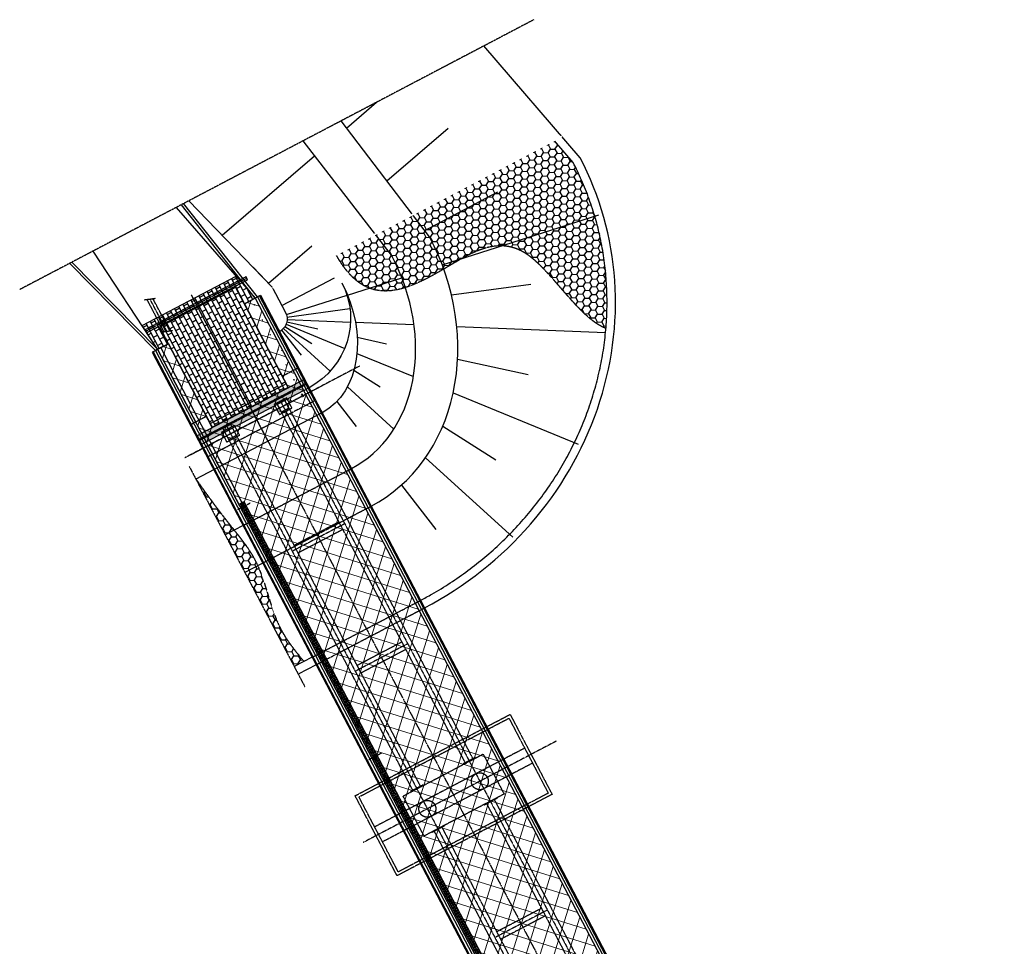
# Model space of a CAD drawing. Header units: millimetres. Extents: x 7531609250 to 7531656825, y 5724136142 to 5724203085.
# Tile 2 of 2: x 7531609250 to 7531644128, y 5724170269 to 5724203085. Entities that reach past the tile are written whole.
import ezdxf

# ---------------------------------------------------------------- set-up
doc = ezdxf.new("R2010")
doc.units = ezdxf.units.MM
doc.set_wipeout_variables(frame=1)
for name, pattern in [('mp3', [6.25, 4.75, -1.5]), ('mp3a', [3.125, 2.25, -0.875]), ('mp7', [13.75, 9.75, -1.5, 1, -1.5]), ('mp7a', [6.875, 4.75, -0.875, 0.375, -0.875])]:
    doc.linetypes.add(name, pattern=pattern)
for name, color, linetype in [('1 cienka', 4, 'Continuous'), ('2 osie 02', 4, 'mp7'), ('2 osie 05', 4, 'mp7a'), ('3 przerywana 02', 6, 'mp3'), ('3 przerywana 05', 6, 'mp3a'), ('4 opis', 3, 'Continuous'), ('4 średnia', 3, 'Continuous'), ('9 kreskowanie', 8, 'Continuous')]:
    doc.layers.add(name, color=color, linetype=linetype)
doc.layers.add('6 pomoc 01', color=1, linetype='Continuous', plot=False)
doc.layers.add('7 view', color=1, linetype='Continuous', plot=False)
doc.layers.add('D-hatch-ciag-pieszo-rowerowy', color=7, linetype='Continuous', lineweight=13, true_color=0xff9f80)

# ---------------------------------------------------------------- blocks, each defined once
blk = doc.blocks.new('grodzice3')
at = {"layer": '3 przerywana 05'}
for p, q in [((-1567935364.795106, 9319626033.352119), (-1567935374.585951, 9319626043.129972)), ((-1567937239.295634, 9319625939.991434), (-1567937259.295633, 9319625939.991434)), ((-1567937259.295633, 9319625939.991434), (-1567937239.295633, 9319625939.991432)), ((-1567937249.295633, 9319625929.991436), (-1567937249.295634, 9319625949.991434)), ((-1567937249.295633, 9319625949.991434), (-1567937249.295633, 9319625929.991436)), ((-1567936639.295634, 9319625939.991434), (-1567936659.295634, 9319625939.991432)), ((-1567936649.295634, 9319625929.991432), (-1567936649.295635, 9319625949.991432)), ((-1567936039.295634, 9319625939.991436), (-1567936059.295635, 9319625939.991432)), ((-1567936049.295634, 9319625949.991432), (-1567936049.295633, 9319625929.991434)), ((-1567935439.295633, 9319625939.991432), (-1567935459.295633, 9319625939.991436)), ((-1567935449.295632, 9319625949.991432), (-1567935449.295633, 9319625929.991436)), ((-1567934839.295632, 9319625939.991432), (-1567934859.295631, 9319625939.991434)), ((-1567934849.29563, 9319625949.991434), (-1567934849.295631, 9319625929.991434)), ((-1567934259.29563, 9319625939.991438), (-1567934239.29563, 9319625939.991436)), ((-1567934239.295628, 9319625939.991436), (-1567934259.295629, 9319625939.99144)), ((-1567934239.295631, 9319625939.991434), (-1567934259.295629, 9319625939.991438)), ((-1567934249.295628, 9319625949.991436), (-1567934249.295632, 9319625929.991436)), ((-1567934249.29563, 9319625949.991438), (-1567934249.29563, 9319625929.991436)), ((-1567933659.29563, 9319625939.991438), (-1567933639.295629, 9319625939.991438)), ((-1567933639.295627, 9319625939.991438), (-1567933659.295628, 9319625939.99144)), ((-1567933639.295628, 9319625939.991434), (-1567933659.295627, 9319625939.991436)), ((-1567933649.29563, 9319625949.991438), (-1567933649.29563, 9319625929.991438)), ((-1567933649.295627, 9319625949.991438), (-1567933649.29563, 9319625929.991438)), ((-1567933649.295627, 9319625949.991434), (-1567933649.295627, 9319625929.991434)), ((-1567933613.818454, 9319625933.636427), (-1567933593.818452, 9319625933.636427)), ((-1567933613.818452, 9319625933.636429), (-1567933593.818452, 9319625933.636429)), ((-1567933613.818452, 9319625933.636429), (-1567933593.818452, 9319625933.636429)), ((-1567933603.818453, 9319625943.636429), (-1567933603.818453, 9319625923.636429)), ((-1567933603.818453, 9319625943.636429), (-1567933603.818453, 9319625923.636429)), ((-1567933603.818453, 9319625943.636427), (-1567933603.818453, 9319625923.636427)), ((-1567933593.818453, 9319625333.636431), (-1567933613.818453, 9319625333.636429)), ((-1567933603.818454, 9319625343.636431), (-1567933603.818452, 9319625323.636429)), ((-1567933613.818453, 9319624733.636431), (-1567933593.818453, 9319624733.636429)), ((-1567933593.818453, 9319624733.636429), (-1567933613.818453, 9319624733.636429)), ((-1567933603.818453, 9319624743.636429), (-1567933603.818454, 9319624723.636429)), ((-1567933603.818453, 9319624723.636429), (-1567933603.818452, 9319624743.636429)), ((-1567933613.818454, 9319624133.636429), (-1567933593.818454, 9319624133.636429)), ((-1567933603.818454, 9319624143.636429), (-1567933603.818455, 9319624123.636429)), ((-1567933613.818453, 9319623533.636429), (-1567933593.818454, 9319623533.636427)), ((-1567933603.818455, 9319623543.636427), (-1567933603.818454, 9319623523.636427)), ((-1567933593.818455, 9319622933.636427), (-1567933613.818455, 9319622933.636427)), ((-1567933603.818455, 9319622943.636427), (-1567933603.818455, 9319622923.636427)), ((-1567937220.173467, 9319622288.159246), (-1567937200.173465, 9319622288.159248)), ((-1567937200.173465, 9319622288.15925), (-1567937220.173466, 9319622288.159248)), ((-1567937210.173465, 9319622278.159248), (-1567937210.173466, 9319622298.159248)), ((-1567937210.173464, 9319622298.159248), (-1567937210.173465, 9319622278.159248)), ((-1567936600.173466, 9319622288.159248), (-1567936620.173465, 9319622288.159246)), ((-1567936610.173465, 9319622278.159248), (-1567936610.173465, 9319622298.159246)), ((-1567936000.173466, 9319622288.15925), (-1567936020.173465, 9319622288.159248)), ((-1567936010.173465, 9319622298.159248), (-1567936010.173465, 9319622278.159248)), ((-1567935400.173465, 9319622288.15925), (-1567935420.173464, 9319622288.159248)), ((-1567935410.173464, 9319622298.159248), (-1567935410.173464, 9319622278.15925)), ((-1567934800.173463, 9319622288.159246), (-1567934820.173463, 9319622288.15925)), ((-1567934810.173462, 9319622298.159246), (-1567934810.173463, 9319622278.159248)), ((-1567934200.173462, 9319622288.159252), (-1567934220.173462, 9319622288.15925)), ((-1567934210.173462, 9319622298.15925), (-1567934210.173463, 9319622278.15925)), ((-1567933600.17346, 9319622288.159252), (-1567933620.17346, 9319622288.159252)), ((-1567933600.17346, 9319622288.15925), (-1567933620.173459, 9319622288.159252)), ((-1567933593.818454, 9319622333.636427), (-1567933613.818455, 9319622333.636427)), ((-1567933610.17346, 9319622298.159252), (-1567933610.17346, 9319622278.159252)), ((-1567933610.173459, 9319622298.15925), (-1567933610.17346, 9319622278.15925)), ((-1567933603.818455, 9319622323.636427), (-1567933603.818455, 9319622343.636427)), ((-1567933603.818454, 9319622323.636427), (-1567933603.818454, 9319622343.636427))]:
    blk.add_line(p, q, dxfattribs=at)
at = {"layer": '3 przerywana 05', "ltscale": 10}
for p, q in [((-1567933636.014963, 9319625943.104574), (-1567933616.014962, 9319625943.104574)), ((-1567933626.014963, 9319625953.104574), (-1567933626.014964, 9319625933.104574)), ((-1567933590.705315, 9319622310.355762), (-1567933610.705315, 9319622310.355762)), ((-1567933600.705315, 9319622320.355762), (-1567933600.705315, 9319622300.355762))]:
    blk.add_line(p, q, dxfattribs=at)
at = {"layer": '3 przerywana 05'}
for points in [[(-1567933620.071012, 9319625958.530649, -0.4142131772), (-1567933627.142076, 9319625958.530651), (-1567933629.479911, 9319625960.868483, 0.1989121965), (-1567933636.550974, 9319625963.797411), (-1567933644.81103, 9319625963.797411, 0.2179860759), (-1567933665.473645, 9319625954.339676, 0.1586562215), (-1567933668.46981, 9319625947.205244), (-1567933668.737525, 9319625943.983408, 0.3763307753), (-1567933659.32662, 9319625931.263315), (-1567933651.662694, 9319625929.598116, 0.0974629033), (-1567933649.346042, 9319625929.552612), (-1567933647.055716, 9319625929.956785, 0.6248209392), (-1567933645.817352, 9319625934.276608), (-1567933659.364716, 9319625946.47471, -0.4363728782), (-1567933659.419077, 9319625950.140009, -0.1070658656), (-1567933652.305315, 9319625954.495417, -0.270567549), (-1567933632.805598, 9319625950.696249, -0.2157295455), (-1567933627.706547, 9319625939.428097), (-1567933627.706549, 9319625927.259378, 0.3901350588), (-1567933616.700247, 9319625915.300592), (-1567933607.892545, 9319625914.568731, 0.3763307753), (-1567933595.172452, 9319625923.979633), (-1567933593.507252, 9319625931.64356, 0.0974629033), (-1567933593.461749, 9319625933.960213), (-1567933593.865923, 9319625936.25054, 0.6248209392), (-1567933598.185743, 9319625937.488901), (-1567933610.383844, 9319625923.941538, -0.4363728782), (-1567933614.049143, 9319625923.887175, -0.3888992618), (-1567933614.605386, 9319625950.500654, -0.2106957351), (-1567933603.626111, 9319625955.596924), (-1567933588.238302, 9319625955.596924), (-1567933585.156546, 9319625955.596924, 0.4142135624), (-1567933583.156546, 9319625957.596926), (-1567933583.156545, 9319625961.797407, 0.4142135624), (-1567933585.156545, 9319625963.797409), (-1567933610.662111, 9319625963.797409, 0.1989121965), (-1567933617.733176, 9319625960.868483)], [(-1567933585.279239, 9319622304.411812, -0.4142131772), (-1567933585.279238, 9319622311.482876), (-1567933582.941406, 9319622313.820711, 0.1989121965), (-1567933580.012478, 9319622320.891775), (-1567933580.012478, 9319622329.151831, 0.2179860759), (-1567933589.470213, 9319622349.814445, 0.1586562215), (-1567933596.604647, 9319622352.81061), (-1567933599.826481, 9319622353.078325, 0.3763307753), (-1567933612.546574, 9319622343.667419), (-1567933614.211772, 9319622336.003492, 0.0974629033), (-1567933614.257277, 9319622333.68684), (-1567933613.853103, 9319622331.396517, 0.6248209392), (-1567933609.533281, 9319622330.158152), (-1567933597.33518, 9319622343.705517, -0.4363728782), (-1567933593.669881, 9319622343.759876, -0.1070658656), (-1567933589.314472, 9319622336.646116, -0.270567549), (-1567933593.113639, 9319622317.146399, -0.2157295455), (-1567933604.381791, 9319622312.047346), (-1567933616.550509, 9319622312.047346, 0.3901350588), (-1567933628.509295, 9319622301.041044), (-1567933629.241159, 9319622292.233343, 0.3763307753), (-1567933619.830254, 9319622279.51325), (-1567933612.166327, 9319622277.848051, 0.0974629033), (-1567933609.849674, 9319622277.802547), (-1567933607.559349, 9319622278.206722, 0.6248209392), (-1567933606.320986, 9319622282.526543), (-1567933619.868351, 9319622294.724644, -0.4363728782), (-1567933619.922711, 9319622298.389944, -0.3888992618), (-1567933593.309233, 9319622298.946184, -0.2106957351), (-1567933588.212963, 9319622287.966911), (-1567933588.212962, 9319622272.579102), (-1567933588.212964, 9319622269.497347, 0.4142135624), (-1567933586.212963, 9319622267.497347), (-1567933582.012478, 9319622267.497347, 0.4142135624), (-1567933580.012478, 9319622269.497347), (-1567933580.012478, 9319622295.002913, 0.1989121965), (-1567933582.941405, 9319622302.073975)]]:
    blk.add_lwpolyline(points, format="xyb", close=True, dxfattribs=at)
blk = doc.blocks.new('Przyczółek widok z góry 1')
at = {"layer": '3 przerywana 05'}
for p, q in [((-950, 2130), (-950, 1520)), ((-340, 2130), (-340, -2130)), ((350, 2130), (350, -2130)), ((-650, 1520), (-650, -1520)), ((-950, -2130), (-950, -1520))]:
    blk.add_line(p, q, dxfattribs=at)
for points in [[(-4510, -1520), (-510, -1520), (-510, 1520), (-4510, 1520)], [(200, 1300), (-200, 1300), (-200, 800), (200, 800)], [(150, 1200), (-150, 1200), (-150, 900), (150, 900)], [(200, -1300), (-200, -1300), (-200, -800), (200, -800)], [(150, -1200), (-150, -1200), (-150, -900), (150, -900)]]:
    blk.add_lwpolyline(points, close=True, dxfattribs=at)
at = {"layer": '4 średnia'}
blk.add_lwpolyline([(350, 2130), (-3850, 2130), (-3850, 1520), (-500, 1520), (-500, -1520), (-3850, -1520), (-3850, -2130), (350, -2130)], dxfattribs=at)
at = {"layer": '6 pomoc 01'}
for p, q in [((0, -2630), (0, 2630)), ((-5010, 0), (850, 0))]:
    blk.add_line(p, q, dxfattribs=at)
at = {"layer": '7 view'}
blk.add_blockref('grodzice3', (1567933604, -9319624114), dxfattribs=at)

msp = doc.modelspace()

# ---------------------------------------------------------------- hatches: boundary and pattern name
at = {"layer": '9 kreskowanie'}
h = msp.add_hatch(dxfattribs=at)
h.set_pattern_fill('HONEY', color=256, scale=50, angle=-62.3131469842)
h.set_pattern_definition([(297.68685, (7531536604.41, 5724231644.23), (232.38206, -146.98049), [158.75, -317.5]), (57.68685, (7531536604.41, 5724231644.23), (11.0978, 274.73901), [158.75, -317.5]), (357.68685, (7531536604.41, 5724231644.23), (243.47987, 127.75853), [-317.5, 158.75])])
edge = h.paths.add_edge_path()
edge.add_spline(control_points=[(7531620472.098814, 5724194736.494178), (7531621562.922701, 5724192801.387541), (7531623742.423171, 5724193852.533353), (7531627064.91668, 5724195997.948049), (7531629085.189776, 5724192501.767099), (7531630016.951807, 5724192152.242432)], knot_values=[1179.8737620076, 1179.8737620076, 1179.8737620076, 1179.8737620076, 6461.6108624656, 9680.0497788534, 12535.6787888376, 12535.6787888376, 12535.6787888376, 12535.6787888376], degree=3, periodic=0)
edge.add_spline(control_points=[(7531630016.951807, 5724192152.242432), (7531630025.870574, 5724192258.001103), (7531630033.269789, 5724192363.798496), (7531630052.627804, 5724192712.30717), (7531630058.094601, 5724192955.009484), (7531630052.985186, 5724193439.40886), (7531630042.40899, 5724193681.105796), (7531630005.264405, 5724194162.516847), (7531629978.696039, 5724194402.230839), (7531629909.681599, 5724194878.708044), (7531629867.235553, 5724195115.471139), (7531629766.643129, 5724195585.091826), (7531629708.496785, 5724195817.949306), (7531629576.74307, 5724196278.820771), (7531629503.135738, 5724196506.834648), (7531629340.760164, 5724196957.10103), (7531629251.991966, 5724197179.353429), (7531629062.163981, 5724197611.489207), (7531628961.485461, 5724197821.543918), (7531628853.980507, 5724198028.04123)], knot_values=[5.7433612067, 5.7433612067, 5.7433612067, 5.7433612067, 5.7711835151, 5.7711835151, 5.8350128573, 5.8350128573, 5.8988421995, 5.8988421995, 5.9626715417, 5.9626715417, 6.0265008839, 6.0265008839, 6.0903302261, 6.0903302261, 6.1541595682, 6.1541595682, 6.2179889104, 6.2179889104, 6.2801525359, 6.2801525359, 6.2801525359, 6.2801525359], degree=3, periodic=0)
edge.add_line((7531628853.980507, 5724198028.04123), (7531628197.586224, 5724198790.204725))
edge.add_line((7531628197.586224, 5724198790.204726), (7531620472.098814, 5724194736.494179))
h = msp.add_hatch(dxfattribs=at)
h.set_pattern_fill('AR-B816', color=256, scale=0.8, angle=-62.3131469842)
h.set_pattern_definition([(297.68685, (7531558735.4, 5724243256.79), (143.94692, 75.5317), []), (27.68685, (7531558735.4, 5724243256.79), (68.41523, 219.47862), [162.56, -162.56])])
h.paths.add_polyline_path([(7531616913.999596, 5724193998.796816), (7531617588.513578, 5724193223.422023), (7531617207.747418, 5724193023.626759), (7531618764.287642, 5724190057.200873), (7531616072.366838, 5724188644.698701), (7531614515.826615, 5724191611.124586), (7531614135.062547, 5724191411.330419), (7531613583.719017, 5724192251.335096)])
h = msp.add_hatch(dxfattribs=at)
h.set_pattern_fill('LINE', color=256, scale=252, angle=27.6868530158)
h.set_pattern_definition([(27.68685, (7531558566.7, 5724243578.3), (-371.7576, 708.489), [])])
h.paths.add_polyline_path([(7531628156.770808, 5724173556.101969), (7531617783.323637, 5724193325.642575), (7531617747.902579, 5724193307.056471), (7531628118.561464, 5724173542.832334)])
h = msp.add_hatch(dxfattribs=at)
h.set_pattern_fill('LINE', color=256, scale=252, angle=27.6868530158)
h.set_pattern_definition([(27.68685, (7531554759.04, 5724241580.36), (-371.7576, 708.489), [])])
h.paths.add_polyline_path([(7531624349.118625, 5724171558.154266), (7531613975.671453, 5724191327.694874), (7531613940.250397, 5724191309.108769), (7531624310.909281, 5724171544.884632)])
at = {"layer": '9 kreskowanie', "true_color": 0xadadad}
h = msp.add_hatch(dxfattribs=at)
h.set_pattern_fill('TRIANG', color=253, scale=7, angle=-62.3131469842)
h.set_pattern_definition([(357.68685, (7531563296.965, 5724244358.52), (35.640874, 56.349656), [33.3375, -33.3375]), (57.68685, (7531563296.965, 5724244358.52), (-30.979797, 59.04073), [33.3375, -33.3375]), (297.68685, (7531563314.786, 5724244386.697), (66.62067, -2.691074), [33.3375, -33.3375])])
h.paths.add_polyline_path([(7531615774.530347, 5724188093.161415), (7531615616.553223, 5724188394.231553), (7531615536.858067, 5724188352.413985), (7531615694.835281, 5724188051.343895)])
h.paths.add_polyline_path([(7531619229.394301, 5724190289.958156), (7531619387.371426, 5724189988.888016), (7531619467.066409, 5724190030.705493), (7531619309.089191, 5724190331.775584)])
h.paths.add_polyline_path([(7531619307.676402, 5724189947.070518), (7531619149.699277, 5724190248.140656), (7531615696.248246, 5724188436.049052), (7531615854.22537, 5724188134.978914)])
at = {"layer": '9 kreskowanie'}
h = msp.add_hatch(dxfattribs=at)
h.set_pattern_fill('HONEY', color=256, scale=50, angle=-62.3131469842)
h.set_pattern_definition([(297.68685, (7531558735.4, 5724243256.79), (232.38206, -146.98049), [158.75, -317.5]), (57.68685, (7531558735.4, 5724243256.79), (11.0978, 274.73901), [158.75, -317.5]), (357.68685, (7531558735.4, 5724243256.79), (243.47987, 127.75853), [-317.5, 158.75])])
h.paths.add_polyline_path([(7531617679.384003, 5724183750.268707), (7531617666.352206, 5724183779.504813), (7531617622.006161, 5724183872.633343), (7531617575.160591, 5724183964.421453), (7531617525.726264, 5724184054.819744), (7531617473.867994, 5724184143.915342), (7531617419.782356, 5724184231.812443), (7531617363.665919, 5724184318.615239), (7531617305.715259, 5724184404.427924), (7531617246.126944, 5724184489.354691), (7531617185.097548, 5724184573.499734), (7531617122.823645, 5724184656.967247), (7531617059.501803, 5724184739.861423), (7531616995.328599, 5724184822.286456), (7531616930.500602, 5724184904.346539), (7531616865.214385, 5724184986.145865), (7531616847.776172, 5724185007.865932), (7531616527.288786, 5724184839.70009), (7531617224.247095, 5724183511.449694)])
h.paths.add_polyline_path([(7531616847.776172, 5724185007.865932), (7531616799.66652, 5724185067.78863), (7531616734.053579, 5724185149.379025), (7531616668.572136, 5724185231.021245), (7531616603.41876, 5724185312.819482), (7531616538.749459, 5724185394.856607), (7531616474.570127, 5724185477.136584), (7531616410.851941, 5724185559.645125), (7531616347.56608, 5724185642.367948), (7531616284.683723, 5724185725.290765), (7531616222.176048, 5724185808.399291), (7531616160.014233, 5724185891.679242), (7531616098.169456, 5724185975.116331), (7531616036.612897, 5724186058.696274), (7531615975.315732, 5724186142.404785), (7531615914.249141, 5724186226.227579), (7531615853.384301, 5724186310.150371), (7531615792.692391, 5724186394.158874), (7531615732.14459, 5724186478.238804), (7531615671.712076, 5724186562.375875), (7531615611.366027, 5724186646.555802), (7531615551.077621, 5724186730.7643), (7531615490.818037, 5724186814.987084), (7531616527.288786, 5724184839.70009)])
h.paths.add_polyline_path([(7531619329.307162, 5724180359.334913), (7531619259.654007, 5724180438.044909), (7531619190.914758, 5724180517.259337), (7531619123.216645, 5724180597.048426), (7531619056.6869, 5724180677.482398), (7531618991.452754, 5724180758.63148), (7531618927.641438, 5724180840.565899), (7531618865.380183, 5724180923.35588), (7531618804.796222, 5724181007.071648), (7531618746.016785, 5724181091.783428), (7531618689.169102, 5724181177.561448), (7531618634.380405, 5724181264.475932), (7531618581.777927, 5724181352.597107), (7531618531.488897, 5724181441.995197), (7531618483.640547, 5724181532.740429), (7531618438.312031, 5724181624.876723), (7531618395.357315, 5724181718.324797), (7531618354.56449, 5724181812.969322), (7531618315.721639, 5724181908.694968), (7531618278.616843, 5724182005.386403), (7531618243.038186, 5724182102.928297), (7531618208.773749, 5724182201.205318), (7531618175.611617, 5724182300.102137), (7531618143.33987, 5724182399.50342), (7531618111.746593, 5724182499.293837), (7531618080.619866, 5724182599.358057), (7531618049.747774, 5724182699.58075), (7531618018.918399, 5724182799.846582), (7531617987.919822, 5724182900.040225), (7531617956.540126, 5724183000.046346), (7531617924.567395, 5724183099.749615), (7531617891.78971, 5724183199.034699), (7531617857.995154, 5724183297.78627), (7531617822.971811, 5724183395.888995), (7531617786.507762, 5724183493.227543), (7531617748.391089, 5724183589.686583), (7531617708.409877, 5724183685.150784), (7531617679.384003, 5724183750.268707), (7531617224.247095, 5724183511.449694), (7531618975.606313, 5724180173.741333)])
h = msp.add_hatch(dxfattribs=at)
h.set_pattern_fill('LINE', color=256, scale=15, angle=27.6868530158)
h.set_pattern_definition([(27.686853, (7531558735.4, 5724243256.785), (-22.128426, 42.17195), [])])
h.paths.add_polyline_path([(7531637648.229317, 5724146707.961889), (7531637781.047162, 5724146777.653945), (7531617188.286689, 5724186022.98943), (7531617055.461649, 5724185953.293599)])
at = {"layer": 'D-hatch-ciag-pieszo-rowerowy'}
h = msp.add_hatch(dxfattribs=at)
h.set_pattern_fill('ANSI37', color=256, scale=150, angle=-62.3131469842, style=0)
h.set_pattern_definition([(342.68685, (7531558735.4, 5724243256.8), (141.7291, 454.6723), []), (72.68685, (7531558735.4, 5724243256.8), (-454.6723, 141.7291), [])])
h.paths.add_polyline_path([(7531614135.062547, 5724191411.330419), (7531614515.826615, 5724191611.124586), (7531616072.366838, 5724188644.698701), (7531618764.287642, 5724190057.200873), (7531617207.747418, 5724193023.626759), (7531617588.513578, 5724193223.422023), (7531643933.522227, 5724143015.54901), (7531643552.771472, 5724142815.761829), (7531641996.231249, 5724145782.187715), (7531639304.310446, 5724144369.685541), (7531640860.850669, 5724141403.259656), (7531640480.071197, 5724141203.457406)])

# ---------------------------------------------------------------- linework, layer by layer
at = {"layer": '1 cienka'}
for p, q in [((7531617588.513578, 5724193223.422023), (7531614977.705539, 5724196532.423881)), ((7531617668.208602, 5724193265.239522), (7531615057.400562, 5724196574.241379)), ((7531614055.367523, 5724191369.51292), (7531611020.585714, 5724194456.25473)), ((7531614135.062547, 5724191411.330419), (7531611100.280739, 5724194498.072229))]:
    msp.add_line(p, q, dxfattribs=at)
for points in [[(7531617783.323637, 5724193325.642575), (7531644128.332286, 5724143117.769563)], [(7531614135.062547, 5724191411.330419), (7531614515.826615, 5724191611.124586), (7531616072.366838, 5724188644.698701), (7531618764.287642, 5724190057.200873), (7531617207.747418, 5724193023.626759), (7531617588.513578, 5724193223.422023), (7531643933.522227, 5724143015.54901), (7531643552.771472, 5724142815.761829), (7531641996.231249, 5724145782.187715), (7531639304.310446, 5724144369.685541), (7531640860.850669, 5724141403.259656), (7531640480.071197, 5724141203.457406), (7531614135.062547, 5724191411.330419)], [(7531617588.513578, 5724193223.422023), (7531643933.522227, 5724143015.54901)], [(7531617668.208602, 5724193265.239522), (7531644013.217252, 5724143057.366508)], [(7531613940.252488, 5724191309.109867), (7531640285.261138, 5724141101.236854)], [(7531614055.367523, 5724191369.51292), (7531640400.376172, 5724141161.639908)], [(7531614135.062547, 5724191411.330419), (7531640480.071197, 5724141203.457406)], [(7531637781.059203, 5724146777.660263), (7531637648.222122, 5724146707.958114), (7531617055.461649, 5724185953.293599), (7531617188.286689, 5724186022.98943), (7531637781.047162, 5724146777.653945)]]:
    msp.add_lwpolyline(points, dxfattribs=at)
at = {"layer": '2 osie 02'}
msp.add_line((7531615322.805924, 5724193344.555979), (7531642745.778878, 5724141082.323398), dxfattribs=at)
at = {"layer": '2 osie 05'}
for p, q in [((7531617297.359812, 5724193928.920028), (7531613719.938745, 5724192051.778982)), ((7531621281.19663, 5724190813.21844), (7531615095.875023, 5724187567.662256)), ((7531617417.574047, 5724185962.639152), (7531616974.823915, 5724185730.319715)), ((7531620764.212621, 5724185234.212914), (7531618904.662065, 5724184258.471281)), ((7531622994.480514, 5724180983.81233), (7531621134.929957, 5724180008.070697)), ((7531628250.776829, 5724177530.712959), (7531621421.926675, 5724173947.485076)), ((7531622064.157432, 5724177107.273539), (7531621621.4073, 5724176874.954102)), ((7531627942.887676, 5724171553.236178), (7531626083.33712, 5724170577.494545))]:
    msp.add_line(p, q, dxfattribs=at)
for points in [[(7531614465.813, 5724192050.774367), (7531613866.184879, 5724193193.534673)], [(7531618487.494734, 5724189573.169602), (7531641487.104984, 5724145740.900416)], [(7531616581.479817, 5724188685.97896), (7531639627.554428, 5724144765.158783)], [(7531617121.874169, 5724185988.141515), (7531637714.633743, 5724146742.805558)]]:
    msp.add_lwpolyline(points, dxfattribs=at)
at = {"layer": '3 przerywana 02'}
msp.add_line((7531615258.498601, 5724187257.737216), (7531619347.317411, 5724179465.341122), dxfattribs=at)
at = {"layer": '3 przerywana 05'}
for p, q in [((7531613661.621988, 5724193165.92448), (7531614070.747769, 5724193221.144865)), ((7531614261.25011, 5724192023.164175), (7531614670.375891, 5724192078.384561)), ((7531619397.370578, 5724190163.530533), (7531615625.139452, 5724188184.168935)), ((7531619230.205371, 5724190290.383739), (7531619149.699265, 5724190248.140681)), ((7531619307.676402, 5724189947.070518), (7531619387.371439, 5724189988.887991)), ((7531615616.553223, 5724188394.231553), (7531615696.248246, 5724188436.049052)), ((7531615854.22537, 5724188134.978914), (7531615774.530334, 5724188093.16144)), ((7531620561.694331, 5724185297.343477), (7531618967.793854, 5724184460.993505)), ((7531620701.086075, 5724185031.69344), (7531619107.185597, 5724184195.343469)), ((7531622791.959602, 5724181046.941518), (7531621198.059125, 5724180210.591546)), ((7531622931.351346, 5724180781.291481), (7531621337.450869, 5724179944.941509)), ((7531627137.334876, 5724177285.260279), (7531621824.333291, 5724174497.427042)), ((7531627416.118199, 5724176753.96012), (7531622103.116614, 5724173966.126884)), ((7531627740.366765, 5724171616.365366), (7531626146.466288, 5724170780.015394)), ((7531627879.758509, 5724171350.715329), (7531626285.858031, 5724170514.365357))]:
    msp.add_line(p, q, dxfattribs=at)
at = {"layer": '3 przerywana 05', "color": 8}
for p, q in [((7531617160.524029, 5724185171.970695), (7531621003.595177, 5724187188.503404)), ((7531617857.480304, 5724183843.719233), (7531621700.551453, 5724185860.251941)), ((7531619608.837319, 5724180506.009716), (7531623451.908468, 5724182522.542424)), ((7531619748.236555, 5724180240.363611), (7531623591.307704, 5724182256.896319))]:
    msp.add_line(p, q, dxfattribs=at)
at = {"layer": '3 przerywana 05'}
for points in [[(7531617271.107715, 5724193978.950793), (7531613693.686647, 5724192101.809748), (7531613746.19084, 5724192001.748219), (7531617323.611908, 5724193878.889264)], [(7531622618.597122, 5724172768.512652), (7531621131.750194, 5724175602.118333), (7531626621.851831, 5724178482.879343), (7531628108.698761, 5724175649.273664)], [(7531622660.683262, 5724172903.526567), (7531621266.764107, 5724175560.032193), (7531626579.765693, 5724178347.86543), (7531627973.684847, 5724175691.359802)], [(7531625665.315288, 5724177077.516103), (7531626408.737484, 5724175660.71568), (7531623575.136203, 5724174173.871059), (7531622831.714007, 5724175590.671482)]]:
    msp.add_lwpolyline(points, close=True, dxfattribs=at)
for points in [[(7531614360.351501, 5724192036.540054), (7531613760.72338, 5724193179.30036)], [(7531614571.274499, 5724192065.008681), (7531613971.646378, 5724193207.768986)], [(7531625036.172277, 5724176769.978872), (7531618354.669694, 5724189503.473771), (7531618620.319773, 5724189642.865433), (7531625301.822356, 5724176909.370534)], [(7531623176.621721, 5724175794.237239), (7531616448.654778, 5724188616.283129), (7531616714.304857, 5724188755.674791), (7531623442.2718, 5724175933.628901)], [(7531625399.665209, 5724176938.124441), (7531625390.372432, 5724176955.834447), (7531624947.622299, 5724176723.51501), (7531624956.915076, 5724176705.805005)], [(7531623540.114653, 5724175962.382808), (7531623530.821875, 5724175980.092813), (7531623088.071743, 5724175747.773376), (7531623097.36452, 5724175730.063372)], [(7531626143.087405, 5724175521.324018), (7531626152.380182, 5724175503.614014), (7531625709.630051, 5724175271.294577), (7531625700.337273, 5724175289.004582)], [(7531641354.279917, 5724145671.204638), (7531625798.179583, 5724175317.758205)], [(7531626063.829662, 5724175457.149867), (7531641619.929996, 5724145810.5963)], [(7531624283.536848, 5724174545.582385), (7531624292.829626, 5724174527.872379), (7531623850.079494, 5724174295.552943), (7531623840.786716, 5724174313.262949)], [(7531624204.279106, 5724174481.408234), (7531639760.379439, 5724144834.854667)], [(7531639494.729361, 5724144695.463005), (7531623938.629026, 5724174342.016571)]]:
    msp.add_lwpolyline(points, dxfattribs=at)
for centre, radius in [((7531614304.373406, 5724192358.442993), 56.499999), ((7531617196.198981, 5724185846.479434), 60), ((7531621842.782366, 5724176991.11382), 60), ((7531625550.001022, 5724176113.564397), 300), ((7531623690.450468, 5724175137.822764), 300)]:
    msp.add_circle(centre, radius, dxfattribs=at)
at = {"layer": '3 przerywana 05', "color": 8}
for points, knots in [([(7531630016.951807, 5724192152.242432), (7531629085.189776, 5724192501.767099), (7531627064.91668, 5724195997.948049), (7531623742.423171, 5724193852.533353), (7531621562.922701, 5724192801.387541), (7531620472.098814, 5724194736.494178)], [1179.8737620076, 1179.8737620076, 1179.8737620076, 1179.8737620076, 4035.5027719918, 7253.9416883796, 12535.6787888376, 12535.6787888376, 12535.6787888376, 12535.6787888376]), ([(7531615490.818037, 5724186814.987084), (7531615852.868078, 5724186308.907335), (7531616540.264187, 5724185348.053281), (7531617898.910002, 5724183779.684198), (7531618166.902898, 5724181780.770483), (7531619001.097755, 5724180726.954587), (7531619329.307162, 5724180359.334913)], [0, 0, 0, 0, 1872.0398770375, 3554.2957582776, 6121.8395094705, 7581.2288921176, 7581.2288921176, 7581.2288921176, 7581.2288921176])]:
    msp.add_open_spline(points, degree=3, knots=knots, dxfattribs=at)
at = {"layer": '4 opis'}
for points in [[(7531619149.699277, 5724190248.140656), (7531615696.248246, 5724188436.049052)], [(7531619387.371426, 5724189988.888016), (7531619467.066409, 5724190030.705493), (7531619309.089191, 5724190331.775584), (7531619229.394301, 5724190289.958156)], [(7531615854.22537, 5724188134.978914), (7531619307.676402, 5724189947.070518)], [(7531615616.553223, 5724188394.231553), (7531615536.858067, 5724188352.413985), (7531615694.835281, 5724188051.343895), (7531615774.530347, 5724188093.161415)]]:
    msp.add_lwpolyline(points, dxfattribs=at)
at = {"layer": '4 średnia'}
for p, q in [((7531629103.847364, 5724198197.630544), (7531625695.04127, 5724202155.720419)), ((7531623769.594395, 5724195398.6463), (7531620633.293298, 5724199499.724744)), ((7531619285.515638, 5724198792.590636), (7531622441.343997, 5724194701.687991)), ((7531628853.980507, 5724198028.04123), (7531628197.586224, 5724198790.204726)), ((7531614794.03945, 5724196435.756911), (7531616954.470435, 5724193952.274328)), ((7531614135.062547, 5724191411.330419), (7531611850.87679, 5724194891.423346)), ((7531618198.19518, 5724193611.091892), (7531617517.685898, 5724194315.562529)), ((7531617747.902579, 5724193307.056471), (7531617783.323637, 5724193325.642575)), ((7531613975.671453, 5724191327.694874), (7531613940.252488, 5724191309.109867)), ((7531619699.385844, 5724189587.955361), (7531644092.912163, 5724143099.183949)), ((7531640320.682195, 5724141119.822958), (7531615927.141406, 5724187608.586778)), ((7531617160.524029, 5724185171.970695), (7531616527.288786, 5724184839.70009)), ((7531617857.48193, 5724183843.720085), (7531617224.247095, 5724183511.449694)), ((7531619608.835272, 5724180506.008641), (7531618975.601542, 5724180173.73883)), ((7531619748.231704, 5724180240.361066), (7531619114.997974, 5724179908.091254))]:
    msp.add_line(p, q, dxfattribs=at)
msp.add_lwpolyline([(7531615242.182661, 5724196671.188314), (7531618198.19518, 5724193611.091892), (7531618665.533023, 5724192720.447979, -0.4142136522), (7531618455.102192, 5724192045.378339)], format="xyb", dxfattribs=at)
msp.add_lwpolyline([(7531616913.999596, 5724193998.796816), (7531617588.513578, 5724193223.422023), (7531617207.747418, 5724193023.626759), (7531618764.287642, 5724190057.200873), (7531616072.366838, 5724188644.698701), (7531614515.826615, 5724191611.124586), (7531614135.062547, 5724191411.330419), (7531613583.719017, 5724192251.335096)], close=True, dxfattribs=at)
for points in [[(7531614245.750081, 5724191469.410278), (7531617121.874169, 5724185988.141515)], [(7531619966.946033, 5724189164.131853), (7531619931.705115, 5724189145.20521), (7531615490.818037, 5724186814.987084)]]:
    msp.add_lwpolyline(points, dxfattribs=at)
for major_axis, ratio, start_param, end_param in [((10881.064473, 5709.502001), 0.9402786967, 4.7123886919, 6.2831853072), ((-3477.772221, 6627.874682), 0.8368914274, 3.141592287, 4.7123889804), ((-2780.813912, 5299.624285), 0.7960113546, 3.1415922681, 4.7123889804)]:
    msp.add_ellipse((7531618222.782891, 5724192488.128543), major_axis=major_axis, ratio=ratio, start_param=start_param, end_param=end_param, dxfattribs=at)
at = {"layer": '4 średnia', "extrusion": (0, 0, -1)}
for major_axis, ratio, start_param, end_param in [((2473.351081, 1297.814472), 0.9860839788, 0, 1.5564702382), ((1744.392931, -3324.432139), 0.7439920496, 4.7123889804, 6.2688593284)]:
    msp.add_ellipse((7531618187.300139, 5724192469.631029), major_axis=major_axis, ratio=ratio, start_param=start_param, end_param=end_param, dxfattribs=at)
at = {"layer": '4 średnia'}
msp.add_open_spline([(7531623451.911263, 5724182522.543891), (7531623584.892102, 5724182592.321426), (7531623716.641764, 5724182664.44531), (7531624068.915254, 5724182865.448548), (7531624286.930167, 5724182998.674715), (7531624714.398531, 5724183277.863143), (7531624923.851855, 5724183423.825321), (7531625333.338382, 5724183727.884825), (7531625533.371464, 5724183885.982059), (7531625923.198429, 5724184213.660359), (7531626112.992199, 5724184383.241325), (7531626481.564531, 5724184733.188267), (7531626660.342989, 5724184913.554135), (7531627006.155038, 5724185284.327638), (7531627173.188531, 5724185474.735159), (7531627494.830394, 5724185864.807586), (7531627649.438673, 5724186064.472373), (7531627945.602063, 5724186472.23729), (7531628087.157093, 5724186680.337296), (7531628356.640703, 5724187104.116583), (7531628484.569212, 5724187319.795734), (7531628726.283545, 5724187757.847006), (7531628840.069309, 5724187980.218992), (7531629053.040953, 5724188430.743283), (7531629152.226783, 5724188658.895454), (7531629335.602098, 5724189120.045127), (7531629419.791541, 5724189353.042493), (7531629572.839749, 5724189822.929291), (7531629641.698482, 5724190059.818585), (7531629763.814146, 5724190536.521803), (7531629817.071056, 5724190776.335588), (7531629907.775946, 5724191257.910275), (7531629945.223914, 5724191499.671043), (7531630004.168261, 5724191984.156205), (7531630025.664638, 5724192226.880466), (7531630052.627804, 5724192712.30717), (7531630058.094601, 5724192955.009484), (7531630052.985186, 5724193439.40886), (7531630042.40899, 5724193681.105796), (7531630005.264405, 5724194162.516847), (7531629978.696039, 5724194402.230839), (7531629909.681599, 5724194878.708044), (7531629867.235553, 5724195115.471139), (7531629766.643129, 5724195585.091826), (7531629708.496785, 5724195817.949306), (7531629576.74307, 5724196278.820771), (7531629503.135738, 5724196506.834648), (7531629340.760164, 5724196957.10103), (7531629251.991966, 5724197179.353429), (7531629062.163981, 5724197611.489207), (7531628961.485461, 5724197821.543918), (7531628853.980507, 5724198028.04123)], degree=3, knots=[4.7123886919, 4.7123886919, 4.7123886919, 4.7123886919, 4.7499140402, 4.7499140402, 4.8137433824, 4.8137433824, 4.8775727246, 4.8775727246, 4.9414020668, 4.9414020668, 5.0052314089, 5.0052314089, 5.0690607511, 5.0690607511, 5.1328900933, 5.1328900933, 5.1967194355, 5.1967194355, 5.2605487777, 5.2605487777, 5.3243781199, 5.3243781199, 5.388207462, 5.388207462, 5.4520368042, 5.4520368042, 5.5158661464, 5.5158661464, 5.5796954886, 5.5796954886, 5.6435248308, 5.6435248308, 5.707354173, 5.707354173, 5.7711835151, 5.7711835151, 5.8350128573, 5.8350128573, 5.8988421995, 5.8988421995, 5.9626715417, 5.9626715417, 6.0265008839, 6.0265008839, 6.0903302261, 6.0903302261, 6.1541595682, 6.1541595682, 6.2179889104, 6.2179889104, 6.2801525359, 6.2801525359, 6.2801525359, 6.2801525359], dxfattribs=at)
at = {"layer": '6 pomoc 01'}
for p, q in [((7531617588.513578, 5724193223.422023), (7531617668.208602, 5724193265.239522)), ((7531614135.062547, 5724191411.330419), (7531614055.367523, 5724191369.51292))]:
    msp.add_line(p, q, dxfattribs=at)
at = {"layer": '9 kreskowanie'}
for p, q in [((7531620828.828319, 5724199244.039964), (7531621893.551583, 5724200161.006295)), ((7531622259.944473, 5724197372.689149), (7531624428.608978, 5724199240.397314)), ((7531616422.558648, 5724195449.25021), (7531619692.319673, 5724198265.250265)), ((7531623597.827704, 5724195623.251225), (7531626189.319082, 5724196983.056164)), ((7531624217.874529, 5724194399.89072), (7531629763.973015, 5724196168.474416)), ((7531618059.24133, 5724193754.938435), (7531619595.091461, 5724195077.651018)), ((7531618536.03947, 5724192967.234424), (7531620402.274721, 5724193946.483644)), ((7531620863.946736, 5724193330.363732), (7531622786.915791, 5724193943.575294)), ((7531624542.266886, 5724193341.079782), (7531627350.799004, 5724193720.152021)), ((7531618699.1485, 5724192640.035771), (7531620845.243358, 5724193324.399451)), ((7531618718.28985, 5724192555.007939), (7531620949.050099, 5724192856.097351)), ((7531618685.344203, 5724192298.294319), (7531620761.884382, 5724191446.086447)), ((7531618711.281224, 5724192381.501257), (7531619808.655331, 5724192141.971223)), ((7531618722.375471, 5724192467.94801), (7531620969.303519, 5724192377.185645)), ((7531621144.760819, 5724192370.098227), (7531623217.15648, 5724192286.385919)), ((7531618528.455626, 5724192092.446627), (7531619215.701134, 5724191202.833039)), ((7531618592.521214, 5724192151.537437), (7531620252.690317, 5724190640.203294)), ((7531618645.35249, 5724192220.855399), (7531619593.584638, 5724191621.103341)), ((7531624730.176775, 5724192225.269008), (7531630004.254166, 5724192012.228035)), ((7531621207.765449, 5724191836.579568), (7531622241.548214, 5724191610.929974)), ((7531621198.286922, 5724191266.987731), (7531623197.151987, 5724190446.657568)), ((7531624760.77478, 5724191061.044186), (7531627264.840461, 5724190514.467649)), ((7531621091.572686, 5724190673.633445), (7531622021.122685, 5724190085.697751)), ((7531620859.62482, 5724190087.680761), (7531622505.991057, 5724188588.912048)), ((7531624606.049318, 5724189868.448964), (7531629038.250637, 5724188049.482544)), ((7531620482.768264, 5724189562.662062), (7531621166.451953, 5724188677.659115)), ((7531624235.222706, 5724188685.290638), (7531626120.273014, 5724187493.005812)), ((7531623624.190376, 5724187570.959837), (7531626714.332789, 5724184757.850178)), ((7531622769.40836, 5724186602.692039), (7531623988.221048, 5724185024.98463))]:
    msp.add_line(p, q, dxfattribs=at)

# ---------------------------------------------------------------- block references
at = {"layer": '1 cienka', "rotation": 297.6868530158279}
msp.add_blockref('Przyczółek widok z góry 1', (7531617650.646676, 5724188908.199655), dxfattribs=at)

# ---------------------------------------------------------------- next in the draw order: wipeouts: each hides what was drawn before it
msp.add_wipeout([(7531628430.085701, 5724198979.959943), (7531628470.277934, 5724198933.291265), (7531618226.073416, 5724193557.962061), (7531618198.195181, 5724193611.091892)]).dxf.layer = '4 średnia'

# ---------------------------------------------------------------- next in the draw order: linework, layer by layer
at = {"layer": '3 przerywana 02'}
msp.add_line((7531627466.0418, 5724203084.998164), (7531609249.910086, 5724193526.646523), dxfattribs=at)

doc.saveas('drawing.dxf')
